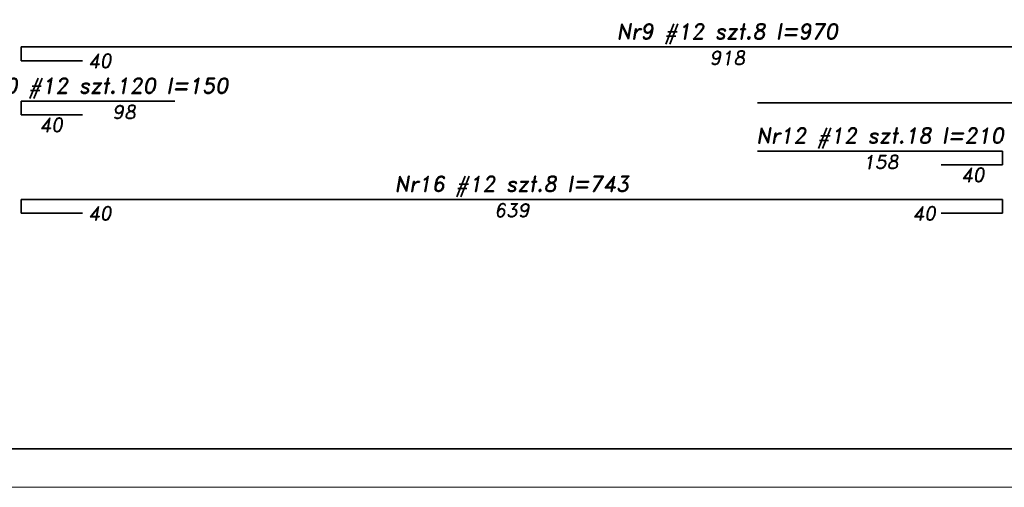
# Model space of a CAD drawing. Header units: millimetres. Extents: x 295948 to 312016, y 6878 to 18016.
# Tile 112 of 252: x 303228 to 303869, y 13742 to 14046. Entities that reach past the tile are written whole.
import ezdxf

# ---------------------------------------------------------------- set-up
doc = ezdxf.new("R2010")
doc.units = ezdxf.units.MM
for name, color, linetype, lineweight in [('konstrukcja', 3, 'Continuous', 35), ('konstrukcja wymiary', 1, 'Continuous', 13), ('opisy', 2, 'Continuous', 18), ('zbrojenie płyty', 141, 'Continuous', 35)]:
    doc.layers.add(name, color=color, linetype=linetype, lineweight=lineweight)
doc.styles.get("Standard").update_dxf_attribs({"font": 'romand.shx', "oblique": 10})

msp = doc.modelspace()

# ---------------------------------------------------------------- linework, layer by layer
at = {"layer": 'konstrukcja'}
msp.add_lwpolyline([(306241.285, 15201.794), (306241.285, 13766.794), (300541.285, 13766.794), (300541.285, 15201.794)], close=True, dxfattribs=at)
at = {"layer": 'konstrukcja wymiary'}
msp.add_lwpolyline([(306266.285, 15226.794), (306266.285, 13741.794), (300516.285, 13741.794), (300516.285, 15226.794)], close=True, dxfattribs=at)
at = {"layer": 'zbrojenie płyty'}
for p, q in [((303229.131, 14028.59), (304148.631, 14028.59)), ((303229.131, 14028.59), (303229.131, 14019.59)), ((303229.131, 14019.59), (303269.131, 14019.59)), ((303229.131, 13993.236), (303329.131, 13993.236)), ((303229.131, 13993.236), (303229.131, 13984.236)), ((303708.631, 13992.103), (304528.631, 13992.103)), ((303229.131, 13984.236), (303269.131, 13984.236)), ((303868.131, 13960.746), (303708.631, 13960.746)), ((303868.131, 13960.746), (303868.131, 13951.746)), ((303868.131, 13951.746), (303828.131, 13951.746)), ((303229.131, 13929.284), (303868.131, 13929.284)), ((303229.131, 13929.284), (303229.131, 13920.284)), ((303868.131, 13929.284), (303868.131, 13920.284)), ((303229.131, 13920.284), (303269.131, 13920.284)), ((303868.131, 13920.284), (303828.131, 13920.284))]:
    msp.add_line(p, q, dxfattribs=at)

# ---------------------------------------------------------------- texts
at = {"layer": 'opisy', "width": 253.11941, "attachment_point": 5}
for s, insert, char_height in [('Nr9 #12 szt.8 l=970', (303688.881, 14036.991), 9.99999), ('918', (303688.881, 14021.477), 9), ('40', (303280.276, 14019.475), 9), ('Nr10 #12 szt.120 l=150', (303279.131, 14001.637), 9.99999), ('98', (303296.081, 13986.123), 9), ('40', (303248.623, 13977.784), 9), ('Nr12 #12 szt.18 l=210', (303788.381, 13969.148), 9.99999), ('158', (303788.751, 13953.634), 9), ('40', (303848.639, 13945.295), 9), ('Nr16 #12 szt.8 l=743', (303548.631, 13937.686), 9.99999), ('40', (303280.276, 13920.169), 9), ('639', (303548.631, 13922.172), 9), ('40', (303816.986, 13920.169), 9)]:
    msp.add_mtext(s, dxfattribs=dict(at, insert=insert, char_height=char_height))

doc.saveas('drawing.dxf')
